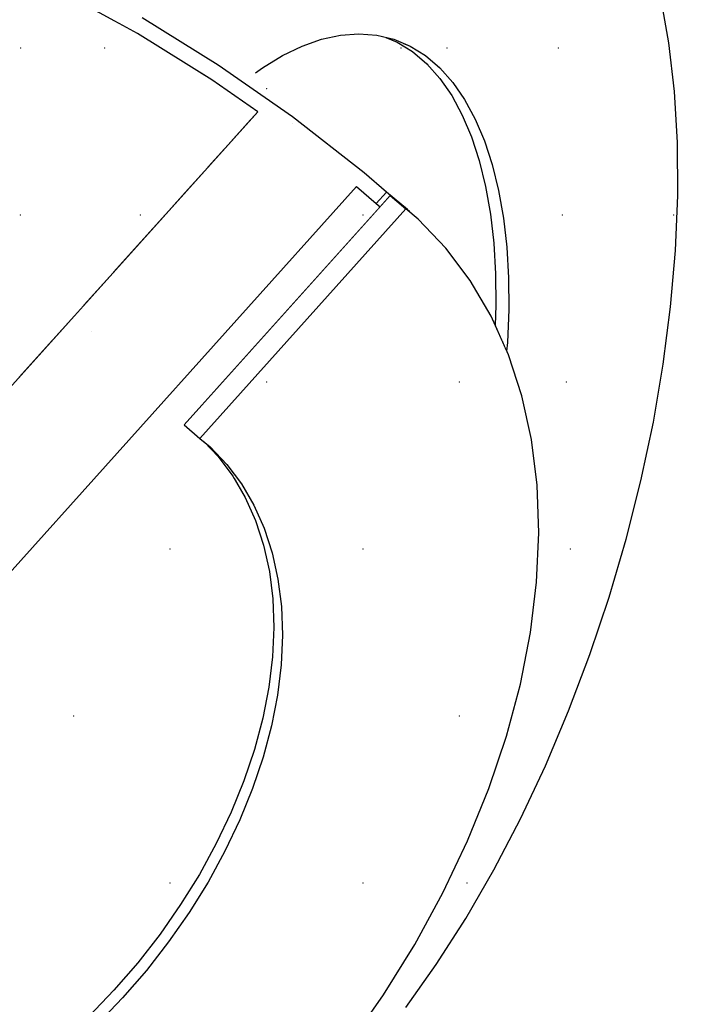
# Model space of a CAD drawing. Header units: millimetres. Extents: x -543656 to -529918, y -2500 to 6290.
# Tile 29 of 58: x -538897 to -538812, y 4812 to 4940. Entities that reach past the tile are written whole.
import ezdxf

# ---------------------------------------------------------------- set-up
doc = ezdxf.new("R2010")
doc.units = ezdxf.units.MM
doc.header["$MEASUREMENT"] = 0
doc.linetypes.add('Wipeout_Contour', pattern=[1000, 0, -1000])
for name, color, linetype in [('2 - KÓTA NS.2D', 7, 'Continuous'), ('3 - SVĚTLA.3D', 7, 'Continuous'), ('4 - OBKLADY VNĚJŠÍ.3D', 7, 'Continuous'), ('Výplně - Povrchové', 7, 'Continuous'), ('Výplně – Řezové', 7, 'Continuous')]:
    doc.layers.add(name, color=color, linetype=linetype)
doc.styles.add('GENEROVANÝ_STYL_1', font='Arial.ttf')
doc.dimstyles.new('GENEROVANÝ_STYL__1', dxfattribs={"dimtxt": 100, "dimasz": 85.5, "dimexe": 0.18, "dimexo": 450, "dimgap": 0, "dimtad": 1, "dimdec": 0, "dimzin": 0, "dimdsep": 46, "dimtxsty": 'GENEROVANÝ_STYL_1', "dimblk": 'ARROWHEAD_6', "dimblk1": 'ARROWHEAD_6', "dimblk2": 'ARROWHEAD_6', "dimcen": 0.09, "dimclrd": 256, "dimclre": 256, "dimclrt": 256, "dimazin": 0, "dimtfac": 1, "dimtdec": 4, "dimtmove": 0, "dimatfit": 3, "dimfxl": 1, "dimtolj": 1, "dimtzin": 0, "dimarcsym": 0})
pattern_1 = [(45, (-1697940.485, 75), (-23.8648539, 23.8648539), [0, -22.5, 0, -33.75]), (110, (-1697865.485, 75), (31.714626, 11.5431798), [0, -16.5, 0, -28.5])]

# ---------------------------------------------------------------- blocks, each defined once
blk = doc.blocks.new('Řez_52', base_point=(-1697940.48, 0))
at = {"color": 254, "linetype": 'Wipeout_Contour', "lineweight": 0, "ltscale": 30711296.9890843}
blk.add_wipeout([(-538933.02, 4754.8), (-538939.22, 4754.01), (-538939.22, 500), (-537724.22, 500), (-537724.22, 4888.41), (-537729.22, 4888.41), (-537729.22, 5031.92), (-538920.83, 5031.92), (-538920.83, 5001.59), (-538839.08, 4976.3), (-538838.92, 4976.23), (-538838.66, 4976.17), (-538836.99, 4975.65), (-538833.48, 4974.17), (-538830.18, 4972.11), (-538827.11, 4969.49), (-538824.28, 4966.31), (-538821.71, 4962.61), (-538819.43, 4958.39), (-538817.43, 4953.7), (-538815.74, 4948.55), (-538814.37, 4942.98), (-538813.32, 4937.02), (-538812.61, 4930.72), (-538812.22, 4924.1), (-538812.18, 4917.21), (-538812.47, 4910.1), (-538813.1, 4902.8), (-538814.06, 4895.36), (-538815.34, 4887.83), (-538816.95, 4880.25), (-538818.86, 4872.67), (-538821.07, 4865.14), (-538823.56, 4857.7), (-538826.32, 4850.4), (-538829.33, 4843.28), (-538832.57, 4836.4), (-538836.03, 4829.78), (-538839.67, 4823.47), (-538843.49, 4817.52), (-538847.44, 4811.95), (-538851.52, 4806.8), (-538855.69, 4802.1), (-538859.94, 4797.89), (-538864.22, 4794.18), (-538868.52, 4791.01), (-538868.86, 4790.8), (-538870.18, 4789.43), (-538875.89, 4784.09), (-538881.82, 4779.1), (-538887.95, 4774.48), (-538894.24, 4770.27), (-538900.64, 4766.49), (-538907.12, 4763.17), (-538913.64, 4760.32), (-538920.16, 4757.97), (-538926.63, 4756.12)], dxfattribs=at).dxf.layer = 'Výplně - Povrchové'
blk = doc.blocks.new('Řez_110', base_point=(-1697940.48, 0))
at = {"color": 254, "linetype": 'Wipeout_Contour', "lineweight": 0, "ltscale": 2155484.674080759}
blk.add_wipeout([(-538850.02, 4937.74), (-538848.54, 4937.12), (-538846.87, 4936.6), (-538848.97, 4937.49)], dxfattribs=at).dxf.layer = 'Výplně - Povrchové'
at = {"color": 254, "linetype": 'Wipeout_Contour', "lineweight": 0, "ltscale": 2155477.296266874}
blk.add_wipeout([(-538848.54, 4937.12), (-538846.56, 4935.89), (-538844.89, 4935.37), (-538846.87, 4936.6)], dxfattribs=at).dxf.layer = 'Výplně - Povrchové'
at = {"color": 254, "linetype": 'Wipeout_Contour', "lineweight": 0, "ltscale": 2155469.59508402}
blk.add_wipeout([(-538846.56, 4935.89), (-538844.72, 4934.31), (-538843.04, 4933.79), (-538844.89, 4935.37)], dxfattribs=at).dxf.layer = 'Výplně - Povrchové'
at = {"color": 254, "linetype": 'Wipeout_Contour', "lineweight": 0, "ltscale": 2155462.448420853}
blk.add_wipeout([(-538844.72, 4934.31), (-538843.02, 4932.41), (-538841.35, 4931.89), (-538843.04, 4933.79)], dxfattribs=at).dxf.layer = 'Výplně - Povrchové'
at = {"color": 254, "linetype": 'Wipeout_Contour', "lineweight": 0, "ltscale": 2155455.90035159}
blk.add_wipeout([(-538841.35, 4931.89), (-538843.02, 4932.41), (-538841.48, 4930.18), (-538839.81, 4929.66)], dxfattribs=at).dxf.layer = 'Výplně - Povrchové'
at = {"color": 254, "linetype": 'Wipeout_Contour', "lineweight": 0, "ltscale": 2155449.991261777}
blk.add_wipeout([(-538841.48, 4930.18), (-538840.11, 4927.65), (-538838.44, 4927.14), (-538839.81, 4929.66)], dxfattribs=at).dxf.layer = 'Výplně - Povrchové'
at = {"color": 254, "linetype": 'Wipeout_Contour', "lineweight": 0, "ltscale": 2155444.757598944}
blk.add_wipeout([(-538840.11, 4927.65), (-538838.91, 4924.84), (-538837.24, 4924.32), (-538838.44, 4927.14)], dxfattribs=at).dxf.layer = 'Výplně - Povrchové'
at = {"color": 254, "linetype": 'Wipeout_Contour', "lineweight": 0, "ltscale": 2155440.231647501}
blk.add_wipeout([(-538838.91, 4924.84), (-538837.9, 4921.75), (-538836.23, 4921.23), (-538837.24, 4924.32)], dxfattribs=at).dxf.layer = 'Výplně - Povrchové'
at = {"color": 254, "linetype": 'Wipeout_Contour', "lineweight": 0, "ltscale": 2155436.441329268}
blk.add_wipeout([(-538837.9, 4921.75), (-538837.08, 4918.41), (-538835.4, 4917.89), (-538836.23, 4921.23)], dxfattribs=at).dxf.layer = 'Výplně - Povrchové'
at = {"color": 254, "linetype": 'Wipeout_Contour', "lineweight": 0, "ltscale": 2155433.41003089}
blk.add_wipeout([(-538837.08, 4918.41), (-538836.45, 4914.83), (-538834.77, 4914.31), (-538835.4, 4917.89)], dxfattribs=at).dxf.layer = 'Výplně - Povrchové'
at = {"color": 254, "linetype": 'Wipeout_Contour', "lineweight": 0, "ltscale": 2155431.15645921}
blk.add_wipeout([(-538836.45, 4914.83), (-538836.02, 4911.05), (-538834.34, 4910.53), (-538834.77, 4914.31)], dxfattribs=at).dxf.layer = 'Výplně - Povrchové'
at = {"color": 254, "linetype": 'Wipeout_Contour', "lineweight": 0, "ltscale": 2155429.694525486}
blk.add_wipeout([(-538836.02, 4911.05), (-538835.79, 4907.08), (-538834.11, 4906.56), (-538834.34, 4910.53)], dxfattribs=at).dxf.layer = 'Výplně - Povrchové'
at = {"color": 254, "linetype": 'Wipeout_Contour', "lineweight": 0, "ltscale": 2155429.033259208}
blk.add_wipeout([(-538835.79, 4907.08), (-538835.76, 4902.95), (-538834.09, 4902.43), (-538834.11, 4906.56)], dxfattribs=at).dxf.layer = 'Výplně - Povrchové'
at = {"color": 254, "linetype": 'Wipeout_Contour', "lineweight": 0, "ltscale": 2694286.302273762}
blk.add_wipeout([(-538835.86, 4900.43), (-538834.94, 4898.37), (-538834.26, 4898.16), (-538834.09, 4902.43), (-538835.76, 4902.95)], dxfattribs=at).dxf.layer = 'Výplně - Povrchové'
at = {"color": 254, "linetype": 'Wipeout_Contour', "lineweight": 0, "ltscale": 1616570.699478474}
blk.add_wipeout([(-538834.94, 4898.37), (-538834.36, 4897.06), (-538834.26, 4898.16)], dxfattribs=at).dxf.layer = 'Výplně - Povrchové'
at = {"color": 254, "linetype": 'Wipeout_Contour', "lineweight": 0, "ltscale": 47419955.98496186}
blk.add_wipeout([(-538885.48, 4949.78), (-538866.92, 4933.12), (-538866, 4933.79), (-538863.43, 4935.37), (-538860.88, 4936.6), (-538858.36, 4937.49), (-538855.9, 4938.03), (-538853.5, 4938.2), (-538851.19, 4938.03), (-538848.97, 4937.49), (-538846.87, 4936.6), (-538844.89, 4935.37), (-538843.04, 4933.79), (-538841.35, 4931.89), (-538839.81, 4929.66), (-538838.44, 4927.14), (-538837.24, 4924.32), (-538836.23, 4921.23), (-538835.4, 4917.89), (-538834.77, 4914.31), (-538834.34, 4910.53), (-538834.11, 4906.56), (-538834.09, 4902.43), (-538834.26, 4898.16), (-538834.36, 4897.06), (-538834.14, 4896.58), (-538832.4, 4891.24), (-538831.15, 4885.58), (-538830.42, 4879.65), (-538830.19, 4873.47), (-538830.48, 4867.1), (-538831.27, 4860.55), (-538832.57, 4853.88), (-538834.37, 4847.13), (-538836.66, 4840.33), (-538839.42, 4833.54), (-538842.63, 4826.79), (-538846.28, 4820.12), (-538850.34, 4813.57), (-538854.79, 4807.19), (-538859.6, 4801.02), (-538864.74, 4795.08), (-538868.86, 4790.8), (-538868.52, 4791.01), (-538864.22, 4794.18), (-538859.94, 4797.89), (-538855.69, 4802.1), (-538851.52, 4806.8), (-538847.44, 4811.95), (-538843.49, 4817.52), (-538839.67, 4823.47), (-538836.03, 4829.78), (-538832.57, 4836.4), (-538829.33, 4843.28), (-538826.32, 4850.4), (-538823.56, 4857.7), (-538821.07, 4865.14), (-538818.86, 4872.67), (-538816.95, 4880.25), (-538815.34, 4887.83), (-538814.06, 4895.36), (-538813.1, 4902.8), (-538812.47, 4910.1), (-538812.18, 4917.21), (-538812.22, 4924.1), (-538812.61, 4930.72), (-538813.32, 4937.02), (-538814.37, 4942.98), (-538815.74, 4948.55), (-538817.43, 4953.7), (-538819.43, 4958.39), (-538821.71, 4962.61), (-538824.28, 4966.31), (-538827.11, 4969.49), (-538830.18, 4972.11), (-538833.48, 4974.17), (-538836.99, 4975.65), (-538840.68, 4976.54), (-538844.53, 4976.84), (-538848.53, 4976.54), (-538852.63, 4975.65), (-538856.83, 4974.17), (-538861.08, 4972.11), (-538865.37, 4969.49), (-538869.68, 4966.31), (-538873.96, 4962.61), (-538878.2, 4958.39), (-538882.38, 4953.7)], dxfattribs=at).dxf.layer = 'Výplně - Povrchové'
at = {"layer": '3 - SVĚTLA.3D', "color": 181, "linetype": 'Continuous', "lineweight": 30, "true_color": 0x9e3eff}
for p, q in [((-538813.32, 4937.02), (-538814.37, 4942.98)), ((-538812.61, 4930.72), (-538813.32, 4937.02)), ((-538812.22, 4924.1), (-538812.61, 4930.72)), ((-538812.18, 4917.21), (-538812.22, 4924.1)), ((-538812.47, 4910.1), (-538812.18, 4917.21)), ((-538813.1, 4902.8), (-538812.47, 4910.1)), ((-538814.06, 4895.36), (-538813.1, 4902.8)), ((-538815.34, 4887.83), (-538814.06, 4895.36)), ((-538816.95, 4880.25), (-538815.34, 4887.83)), ((-538818.86, 4872.67), (-538816.95, 4880.25)), ((-538821.07, 4865.14), (-538818.86, 4872.67)), ((-538823.56, 4857.7), (-538821.07, 4865.14)), ((-538826.32, 4850.4), (-538823.56, 4857.7)), ((-538829.33, 4843.28), (-538826.32, 4850.4))]:
    blk.add_line(p, q, dxfattribs=at)
at = {"layer": '3 - SVĚTLA.3D', "color": 7, "linetype": 'Continuous', "lineweight": 0}
for p in [(-538827.65, 4936.34), (-538827.13, 4914.69), (-538812.7, 4914.69), (-538826.62, 4893.04), (-538826.1, 4871.39)]:
    blk.add_point(p, dxfattribs=at)
at = {"color": 254, "linetype": 'Wipeout_Contour', "lineweight": 0, "ltscale": 16166068.86505575}
blk.add_wipeout([(-538866.92, 4933.12), (-538847.23, 4915.42), (-538847.14, 4915.33), (-538846.95, 4915.17), (-538845.83, 4914.17), (-538842.24, 4910.4), (-538839.07, 4906.19), (-538836.37, 4901.57), (-538835.86, 4900.43), (-538835.76, 4902.95), (-538835.79, 4907.08), (-538836.02, 4911.05), (-538836.45, 4914.83), (-538837.08, 4918.41), (-538837.9, 4921.75), (-538838.91, 4924.84), (-538840.11, 4927.65), (-538841.48, 4930.18), (-538843.02, 4932.41), (-538844.72, 4934.31), (-538846.56, 4935.89), (-538848.54, 4937.12), (-538850.02, 4937.74), (-538851.19, 4938.03), (-538853.5, 4938.2), (-538855.9, 4938.03), (-538858.36, 4937.49), (-538860.88, 4936.6), (-538863.43, 4935.37), (-538866, 4933.79)], dxfattribs=at).dxf.layer = 'Výplně - Povrchové'
at = {"color": 254, "linetype": 'Wipeout_Contour', "lineweight": 0, "ltscale": 2694472.179368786}
blk.add_wipeout([(-538873.57, 4885.27), (-538871.76, 4883.37), (-538870.65, 4882.37), (-538872.81, 4884.64), (-538873.24, 4885)], dxfattribs=at).dxf.layer = 'Výplně - Povrchové'
at = {"color": 254, "linetype": 'Wipeout_Contour', "lineweight": 0, "ltscale": 2155561.637209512}
blk.add_wipeout([(-538868.41, 4841.33), (-538870.07, 4837.26), (-538868.96, 4836.26), (-538867.3, 4840.33)], dxfattribs=at).dxf.layer = 'Výplně - Povrchové'
at = {"layer": '3 - SVĚTLA.3D', "color": 181, "linetype": 'Continuous', "lineweight": 30, "true_color": 0x9e3eff}
for p, q in [((-538846.56, 4935.89), (-538844.72, 4934.31)), ((-538844.89, 4935.37), (-538843.04, 4933.79)), ((-538844.72, 4934.31), (-538843.02, 4932.41)), ((-538843.04, 4933.79), (-538841.35, 4931.89)), ((-538843.02, 4932.41), (-538841.48, 4930.18)), ((-538841.35, 4931.89), (-538839.81, 4929.66)), ((-538841.48, 4930.18), (-538840.11, 4927.65)), ((-538839.81, 4929.66), (-538838.44, 4927.14)), ((-538840.11, 4927.65), (-538838.91, 4924.84)), ((-538838.44, 4927.14), (-538837.24, 4924.32)), ((-538838.91, 4924.84), (-538837.9, 4921.75)), ((-538837.24, 4924.32), (-538836.23, 4921.23)), ((-538837.9, 4921.75), (-538837.08, 4918.41)), ((-538836.23, 4921.23), (-538835.4, 4917.89))]:
    blk.add_line(p, q, dxfattribs=at)
at = {"layer": '3 - SVĚTLA.3D', "color": 7, "linetype": 'Continuous', "lineweight": 0}
blk.add_point((-538842.09, 4936.34), dxfattribs=at)
at = {"color": 254, "linetype": 'Wipeout_Contour', "lineweight": 0, "ltscale": 2694566.53050419}
blk.add_wipeout([(-538953.11, 5010.25), (-538852.83, 4920.17), (-538849.95, 4917.68), (-538847.23, 4915.42), (-538949.1, 5006.92)], dxfattribs=at).dxf.layer = 'Výplně - Povrchové'
at = {"color": 254, "linetype": 'Wipeout_Contour', "lineweight": 0, "ltscale": 2155569.461373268}
blk.add_wipeout([(-538871.76, 4883.37), (-538869.86, 4880.85), (-538868.75, 4879.85), (-538870.65, 4882.37)], dxfattribs=at).dxf.layer = 'Výplně - Povrchové'
at = {"color": 254, "linetype": 'Wipeout_Contour', "lineweight": 0, "ltscale": 2155568.65600794}
blk.add_wipeout([(-538870.07, 4837.26), (-538872, 4833.21), (-538870.88, 4832.21), (-538868.96, 4836.26)], dxfattribs=at).dxf.layer = 'Výplně - Povrchové'
at = {"layer": '3 - SVĚTLA.3D', "color": 181, "linetype": 'Continuous', "lineweight": 30, "true_color": 0x9e3eff}
for p, q in [((-538851.19, 4938.03), (-538848.97, 4937.49)), ((-538850.02, 4937.74), (-538848.54, 4937.12)), ((-538848.97, 4937.49), (-538846.87, 4936.6)), ((-538848.54, 4937.12), (-538846.56, 4935.89)), ((-538846.87, 4936.6), (-538844.89, 4935.37))]:
    blk.add_line(p, q, dxfattribs=at)
at = {"layer": '3 - SVĚTLA.3D', "color": 7, "linetype": 'Continuous', "lineweight": 0}
blk.add_point((-538848.06, 4936.34), dxfattribs=at)
at = {"color": 254, "linetype": 'Wipeout_Contour', "lineweight": 0, "ltscale": 2155717.137086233}
blk.add_wipeout([(-538957.52, 5013.09), (-538862.14, 4927.42), (-538852.83, 4920.17), (-538953.11, 5010.25)], dxfattribs=at).dxf.layer = 'Výplně - Povrchové'
at = {"color": 254, "linetype": 'Wipeout_Contour', "lineweight": 0, "ltscale": 3233230.23343742}
blk.add_wipeout([(-538849.95, 4917.68), (-538851.28, 4916.19), (-538850.77, 4915.76), (-538849.44, 4917.24), (-538847.14, 4915.33), (-538847.23, 4915.42)], dxfattribs=at).dxf.layer = 'Výplně - Povrchové'
at = {"color": 254, "linetype": 'Wipeout_Contour', "lineweight": 0, "ltscale": 2155562.327477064}
blk.add_wipeout([(-538868.75, 4879.85), (-538869.86, 4880.85), (-538868.24, 4878.08), (-538867.13, 4877.08)], dxfattribs=at).dxf.layer = 'Výplně - Povrchové'
at = {"color": 254, "linetype": 'Wipeout_Contour', "lineweight": 0, "ltscale": 2155576.745158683}
blk.add_wipeout([(-538872, 4833.21), (-538874.19, 4829.2), (-538873.07, 4828.2), (-538870.88, 4832.21)], dxfattribs=at).dxf.layer = 'Výplně - Povrchové'
at = {"layer": '3 - SVĚTLA.3D', "color": 181, "linetype": 'Continuous', "lineweight": 30, "true_color": 0x9e3eff}
for p, q in [((-538860.88, 4936.6), (-538858.36, 4937.49)), ((-538858.36, 4937.49), (-538855.9, 4938.03)), ((-538855.9, 4938.03), (-538853.5, 4938.2)), ((-538853.5, 4938.2), (-538851.19, 4938.03))]:
    blk.add_line(p, q, dxfattribs=at)
at = {"color": 254, "linetype": 'Wipeout_Contour', "lineweight": 0, "ltscale": 2155745.410950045}
blk.add_wipeout([(-538957.52, 5013.09), (-538962.29, 5015.45), (-538871.75, 4934.13), (-538862.14, 4927.42)], dxfattribs=at).dxf.layer = 'Výplně - Povrchové'
at = {"color": 254, "linetype": 'Wipeout_Contour', "lineweight": 0, "ltscale": 2155479.577516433}
blk.add_wipeout([(-538849.44, 4917.24), (-538847.42, 4915.49), (-538845.83, 4914.17), (-538846.95, 4915.17)], dxfattribs=at).dxf.layer = 'Výplně - Povrchové'
at = {"color": 254, "linetype": 'Wipeout_Contour', "lineweight": 0, "ltscale": 2155556.30285132}
blk.add_wipeout([(-538868.24, 4878.08), (-538866.9, 4875.08), (-538865.79, 4874.08), (-538867.13, 4877.08)], dxfattribs=at).dxf.layer = 'Výplně - Povrchové'
at = {"color": 254, "linetype": 'Wipeout_Contour', "lineweight": 0, "ltscale": 2155585.854785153}
blk.add_wipeout([(-538874.19, 4829.2), (-538876.62, 4825.28), (-538875.51, 4824.28), (-538873.07, 4828.2)], dxfattribs=at).dxf.layer = 'Výplně - Povrchové'
at = {"layer": '3 - SVĚTLA.3D', "color": 181, "linetype": 'Continuous', "lineweight": 30, "true_color": 0x9e3eff}
blk.add_line((-538863.43, 4935.37), (-538860.88, 4936.6), dxfattribs=at)
at = {"layer": '3 - SVĚTLA.3D', "color": 7, "linetype": 'Continuous', "lineweight": 0}
blk.add_point((-538865.48, 4931.1), dxfattribs=at)
at = {"color": 254, "linetype": 'Wipeout_Contour', "lineweight": 0, "ltscale": 2155774.920367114}
blk.add_wipeout([(-538967.39, 5017.29), (-538881.62, 4940.25), (-538871.75, 4934.13), (-538962.29, 5015.45)], dxfattribs=at).dxf.layer = 'Výplně - Povrchové'
at = {"color": 254, "linetype": 'Wipeout_Contour', "lineweight": 0, "ltscale": 2155551.424654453}
blk.add_wipeout([(-538866.9, 4875.08), (-538865.86, 4871.88), (-538864.74, 4870.88), (-538865.79, 4874.08)], dxfattribs=at).dxf.layer = 'Výplně - Povrchové'
at = {"color": 254, "linetype": 'Wipeout_Contour', "lineweight": 0, "ltscale": 2155595.928717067}
blk.add_wipeout([(-538876.62, 4825.28), (-538879.29, 4821.45), (-538878.18, 4820.45), (-538875.51, 4824.28)], dxfattribs=at).dxf.layer = 'Výplně - Povrchové'
at = {"color": 254, "linetype": 'Wipeout_Contour', "lineweight": 0, "ltscale": 2155572.524285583}
blk.add_wipeout([(-538872.56, 4932.23), (-538875.3, 4933.94), (-538867.61, 4927.02), (-538866.63, 4928.1)], dxfattribs=at).dxf.layer = 'Výplně - Povrchové'
at = {"color": 254, "linetype": 'Wipeout_Contour', "lineweight": 0, "ltscale": 2155547.722976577}
blk.add_wipeout([(-538865.86, 4871.88), (-538865.11, 4868.48), (-538864, 4867.48), (-538864.74, 4870.88)], dxfattribs=at).dxf.layer = 'Výplně - Povrchové'
at = {"color": 254, "linetype": 'Wipeout_Contour', "lineweight": 0, "ltscale": 2155606.90483691}
blk.add_wipeout([(-538879.29, 4821.45), (-538882.18, 4817.74), (-538881.06, 4816.74), (-538878.18, 4820.45)], dxfattribs=at).dxf.layer = 'Výplně - Povrchové'
at = {"layer": '3 - SVĚTLA.3D', "color": 181, "linetype": 'Continuous', "lineweight": 30, "true_color": 0x9e3eff}
for p, q in [((-538866, 4933.79), (-538863.43, 4935.37)), ((-538866.92, 4933.12), (-538866, 4933.79))]:
    blk.add_line(p, q, dxfattribs=at)
at = {"color": 254, "linetype": 'Wipeout_Contour', "lineweight": 0, "ltscale": 2694492.32791457}
blk.add_wipeout([(-538882.23, 4938.23), (-538885.1, 4939.8), (-538869.06, 4925.4), (-538867.61, 4927.02), (-538875.3, 4933.94)], dxfattribs=at).dxf.layer = 'Výplně - Povrchové'
at = {"color": 254, "linetype": 'Wipeout_Contour', "lineweight": 0, "ltscale": 2155545.220653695}
blk.add_wipeout([(-538865.11, 4868.48), (-538864.67, 4864.92), (-538863.56, 4863.92), (-538864, 4867.48)], dxfattribs=at).dxf.layer = 'Výplně - Povrchové'
at = {"color": 254, "linetype": 'Wipeout_Contour', "lineweight": 0, "ltscale": 2155618.715463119}
blk.add_wipeout([(-538882.18, 4817.74), (-538885.26, 4814.18), (-538884.15, 4813.18), (-538881.06, 4816.74)], dxfattribs=at).dxf.layer = 'Výplně - Povrchové'
at = {"color": 254, "linetype": 'Wipeout_Contour', "lineweight": 0, "ltscale": 2694525.111467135}
blk.add_wipeout([(-538895.04, 4945.03), (-538870.9, 4923.35), (-538869.06, 4925.4), (-538885.1, 4939.8), (-538892.08, 4943.62)], dxfattribs=at).dxf.layer = 'Výplně - Povrchové'
at = {"color": 254, "linetype": 'Wipeout_Contour', "lineweight": 0, "ltscale": 2155543.933126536}
blk.add_wipeout([(-538864.67, 4864.92), (-538864.53, 4861.22), (-538863.42, 4860.22), (-538863.56, 4863.92)], dxfattribs=at).dxf.layer = 'Výplně - Povrchové'
at = {"color": 254, "linetype": 'Wipeout_Contour', "lineweight": 0, "ltscale": 2155631.287767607}
blk.add_wipeout([(-538885.26, 4814.18), (-538888.53, 4810.79), (-538887.41, 4809.79), (-538884.15, 4813.18)], dxfattribs=at).dxf.layer = 'Výplně - Povrchové'
at = {"color": 254, "linetype": 'Wipeout_Contour', "lineweight": 0, "ltscale": 2694559.08447706}
blk.add_wipeout([(-538902.05, 4948.37), (-538905.07, 4949.59), (-538873.11, 4920.89), (-538870.9, 4923.35), (-538895.04, 4945.03)], dxfattribs=at).dxf.layer = 'Výplně - Povrchové'
at = {"color": 254, "linetype": 'Wipeout_Contour', "lineweight": 0, "ltscale": 2155543.868345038}
blk.add_wipeout([(-538864.53, 4861.22), (-538864.7, 4857.39), (-538863.59, 4856.39), (-538863.42, 4860.22)], dxfattribs=at).dxf.layer = 'Výplně - Povrchové'
at = {"color": 254, "linetype": 'Wipeout_Contour', "lineweight": 0, "ltscale": 2694593.990051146}
blk.add_wipeout([(-538915.13, 4953.46), (-538875.68, 4918.03), (-538873.11, 4920.89), (-538905.07, 4949.59), (-538912.09, 4952.44)], dxfattribs=at).dxf.layer = 'Výplně - Povrchové'
at = {"color": 254, "linetype": 'Wipeout_Contour', "lineweight": 0, "ltscale": 2155545.026719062}
blk.add_wipeout([(-538864.7, 4857.39), (-538865.18, 4853.46), (-538864.07, 4852.46), (-538863.59, 4856.39)], dxfattribs=at).dxf.layer = 'Výplně - Povrchové'
at = {"color": 254, "linetype": 'Wipeout_Contour', "lineweight": 0, "ltscale": 2694629.599836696}
blk.add_wipeout([(-538922.13, 4955.82), (-538925.17, 4956.63), (-538878.59, 4914.79), (-538875.68, 4918.03), (-538915.13, 4953.46)], dxfattribs=at).dxf.layer = 'Výplně - Povrchové'
at = {"color": 254, "linetype": 'Wipeout_Contour', "lineweight": 0, "ltscale": 2155547.401115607}
blk.add_wipeout([(-538865.18, 4853.46), (-538865.96, 4849.46), (-538864.85, 4848.46), (-538864.07, 4852.46)], dxfattribs=at).dxf.layer = 'Výplně - Povrchové'
at = {"color": 254, "linetype": 'Wipeout_Contour', "lineweight": 0, "ltscale": 3233620.234392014}
blk.add_wipeout([(-538933.68, 4958.78), (-538933.72, 4957.81), (-538881.82, 4911.19), (-538878.59, 4914.79), (-538925.17, 4956.63), (-538932.1, 4958.48)], dxfattribs=at).dxf.layer = 'Výplně - Povrchové'
at = {"color": 254, "linetype": 'Wipeout_Contour', "lineweight": 0, "ltscale": 2155550.976902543}
blk.add_wipeout([(-538865.96, 4849.46), (-538867.04, 4845.41), (-538865.93, 4844.41), (-538864.85, 4848.46)], dxfattribs=at).dxf.layer = 'Výplně - Povrchové'
at = {"color": 254, "linetype": 'Wipeout_Contour', "lineweight": 0, "ltscale": 2155725.6286294}
blk.add_wipeout([(-538933.72, 4957.81), (-538934.5, 4951.4), (-538885.36, 4907.25), (-538881.82, 4911.19)], dxfattribs=at).dxf.layer = 'Výplně - Povrchové'
at = {"color": 254, "linetype": 'Wipeout_Contour', "lineweight": 0, "ltscale": 2155555.732038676}
blk.add_wipeout([(-538867.04, 4845.41), (-538868.41, 4841.33), (-538867.3, 4840.33), (-538865.93, 4844.41)], dxfattribs=at).dxf.layer = 'Výplně - Povrchové'
at = {"color": 254, "linetype": 'Wipeout_Contour', "lineweight": 0, "ltscale": 2155734.848083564}
blk.add_wipeout([(-538934.5, 4951.4), (-538935.78, 4944.86), (-538889.18, 4903), (-538885.36, 4907.25)], dxfattribs=at).dxf.layer = 'Výplně - Povrchové'
at = {"layer": '3 - SVĚTLA.3D', "color": 7, "linetype": 'Continuous', "lineweight": 0}
blk.add_point((-538886.46, 4936.34), dxfattribs=at)
at = {"color": 254, "linetype": 'Wipeout_Contour', "lineweight": 0, "ltscale": 2155745.584299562}
blk.add_wipeout([(-538937.54, 4938.24), (-538893.26, 4898.46), (-538889.18, 4903), (-538935.78, 4944.86)], dxfattribs=at).dxf.layer = 'Výplně - Povrchové'
at = {"color": 254, "linetype": 'Wipeout_Contour', "lineweight": 0, "ltscale": 2155757.771122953}
blk.add_wipeout([(-538937.54, 4938.24), (-538939.78, 4931.58), (-538897.57, 4893.66), (-538893.26, 4898.46)], dxfattribs=at).dxf.layer = 'Výplně - Povrchové'
at = {"layer": '3 - SVĚTLA.3D', "color": 7, "linetype": 'Continuous', "lineweight": 0}
blk.add_point((-538897.35, 4936.34), dxfattribs=at)
at = {"color": 254, "linetype": 'Wipeout_Contour', "lineweight": 0, "ltscale": 46346430.12633699}
blk.add_wipeout([(-538954.24, 4796.57), (-538980.98, 4766.79), (-538980.69, 4766.49), (-538976.68, 4763.17), (-538972.27, 4760.32), (-538967.5, 4757.97), (-538962.4, 4756.12), (-538956.99, 4754.8), (-538951.31, 4754), (-538945.4, 4753.73), (-538939.29, 4754), (-538933.02, 4754.8), (-538926.63, 4756.12), (-538920.16, 4757.97), (-538913.64, 4760.32), (-538907.12, 4763.17), (-538900.64, 4766.49), (-538894.24, 4770.27), (-538887.95, 4774.48), (-538881.82, 4779.1), (-538875.89, 4784.09), (-538870.18, 4789.43), (-538864.74, 4795.08), (-538859.6, 4801.02), (-538854.79, 4807.19), (-538850.34, 4813.57), (-538846.28, 4820.12), (-538842.63, 4826.79), (-538839.42, 4833.54), (-538836.66, 4840.33), (-538834.37, 4847.13), (-538832.57, 4853.88), (-538831.27, 4860.55), (-538830.48, 4867.1), (-538830.19, 4873.47), (-538830.42, 4879.65), (-538831.15, 4885.58), (-538832.4, 4891.24), (-538834.14, 4896.58), (-538836.37, 4901.57), (-538839.07, 4906.19), (-538842.24, 4910.4), (-538845.83, 4914.17), (-538847.42, 4915.49), (-538874.14, 4885.74), (-538872.81, 4884.64), (-538870.65, 4882.37), (-538868.75, 4879.85), (-538867.13, 4877.08), (-538865.79, 4874.08), (-538864.74, 4870.88), (-538864, 4867.48), (-538863.56, 4863.92), (-538863.42, 4860.22), (-538863.59, 4856.39), (-538864.07, 4852.46), (-538864.85, 4848.46), (-538865.93, 4844.41), (-538867.3, 4840.33), (-538868.96, 4836.26), (-538870.88, 4832.21), (-538873.07, 4828.2), (-538875.51, 4824.28), (-538878.18, 4820.45), (-538881.06, 4816.74), (-538884.15, 4813.18), (-538887.41, 4809.79), (-538890.84, 4806.59), (-538894.4, 4803.59), (-538898.08, 4800.82), (-538901.85, 4798.3), (-538905.69, 4796.03), (-538909.58, 4794.04), (-538913.49, 4792.33), (-538917.4, 4790.92), (-538921.28, 4789.81), (-538925.12, 4789.01), (-538928.88, 4788.53), (-538932.55, 4788.37), (-538936.09, 4788.53), (-538939.5, 4789.01), (-538942.74, 4789.81), (-538945.81, 4790.92), (-538948.67, 4792.33), (-538951.31, 4794.04), (-538953.72, 4796.03)], dxfattribs=at).dxf.layer = 'Výplně - Povrchové'
at = {"layer": '3 - SVĚTLA.3D', "color": 181, "linetype": 'Continuous', "lineweight": 30, "true_color": 0x9e3eff}
for p, q in [((-538837.08, 4918.41), (-538836.45, 4914.83)), ((-538847.23, 4915.42), (-538849.95, 4917.68)), ((-538846.95, 4915.17), (-538849.44, 4917.24)), ((-538835.4, 4917.89), (-538834.77, 4914.31)), ((-538845.83, 4914.17), (-538847.42, 4915.49)), ((-538847.14, 4915.33), (-538847.23, 4915.42)), ((-538842.24, 4910.4), (-538845.83, 4914.17)), ((-538836.45, 4914.83), (-538836.02, 4911.05)), ((-538834.77, 4914.31), (-538834.34, 4910.53)), ((-538839.07, 4906.19), (-538842.24, 4910.4)), ((-538836.02, 4911.05), (-538835.79, 4907.08)), ((-538834.34, 4910.53), (-538834.11, 4906.56)), ((-538835.79, 4907.08), (-538835.76, 4902.95)), ((-538834.11, 4906.56), (-538834.09, 4902.43)), ((-538836.37, 4901.57), (-538839.07, 4906.19)), ((-538835.76, 4902.95), (-538835.86, 4900.43)), ((-538834.14, 4896.58), (-538836.37, 4901.57)), ((-538834.09, 4902.43), (-538834.26, 4898.16)), ((-538834.26, 4898.16), (-538834.36, 4897.06)), ((-538832.4, 4891.24), (-538834.14, 4896.58)), ((-538831.15, 4885.58), (-538832.4, 4891.24)), ((-538830.42, 4879.65), (-538831.15, 4885.58)), ((-538830.19, 4873.47), (-538830.42, 4879.65)), ((-538830.48, 4867.1), (-538830.19, 4873.47)), ((-538831.27, 4860.55), (-538830.48, 4867.1)), ((-538832.57, 4853.88), (-538831.27, 4860.55)), ((-538834.37, 4847.13), (-538832.57, 4853.88)), ((-538836.66, 4840.33), (-538834.37, 4847.13)), ((-538832.57, 4836.4), (-538829.33, 4843.28)), ((-538839.42, 4833.54), (-538836.66, 4840.33)), ((-538836.03, 4829.78), (-538832.57, 4836.4)), ((-538842.63, 4826.79), (-538839.42, 4833.54)), ((-538839.67, 4823.47), (-538836.03, 4829.78)), ((-538846.28, 4820.12), (-538842.63, 4826.79)), ((-538843.49, 4817.52), (-538839.67, 4823.47)), ((-538847.44, 4811.95), (-538843.49, 4817.52))]:
    blk.add_line(p, q, dxfattribs=at)
at = {"layer": '3 - SVĚTLA.3D', "color": 9, "linetype": 'Continuous', "lineweight": 30, "true_color": 0xbcbcbc}
blk.add_line((-538849.44, 4917.24), (-538847.42, 4915.49), dxfattribs=at)
at = {"layer": '3 - SVĚTLA.3D', "color": 7, "linetype": 'Continuous', "lineweight": 0}
for p in [(-538840.48, 4893.04), (-538840.48, 4849.74), (-538839.49, 4828.09)]:
    blk.add_point(p, dxfattribs=at)
at = {"color": 254, "linetype": 'Wipeout_Contour', "lineweight": 0, "ltscale": 27485021.67856681}
blk.add_wipeout([(-538853.81, 4918.38), (-538984.46, 4772.92), (-538982.05, 4770.6), (-538981.59, 4770.12), (-538956.16, 4798.42), (-538954.24, 4796.57), (-538954.07, 4796.4), (-538952.43, 4795.04), (-538949.78, 4793.33), (-538946.92, 4791.92), (-538943.86, 4790.81), (-538940.61, 4790.01), (-538937.21, 4789.53), (-538933.66, 4789.37), (-538929.99, 4789.53), (-538926.23, 4790.01), (-538922.4, 4790.81), (-538918.51, 4791.92), (-538914.6, 4793.33), (-538910.69, 4795.04), (-538906.8, 4797.03), (-538902.96, 4799.3), (-538899.19, 4801.82), (-538895.51, 4804.59), (-538891.95, 4807.59), (-538888.53, 4810.79), (-538885.26, 4814.18), (-538882.18, 4817.74), (-538879.29, 4821.45), (-538876.62, 4825.28), (-538874.19, 4829.2), (-538872, 4833.21), (-538870.07, 4837.26), (-538868.41, 4841.33), (-538867.04, 4845.41), (-538865.96, 4849.46), (-538865.18, 4853.46), (-538864.7, 4857.39), (-538864.53, 4861.22), (-538864.67, 4864.92), (-538865.11, 4868.48), (-538865.86, 4871.88), (-538866.9, 4875.08), (-538868.24, 4878.08), (-538869.86, 4880.85), (-538871.76, 4883.37), (-538873.57, 4885.27), (-538874.14, 4885.74), (-538876.16, 4887.49), (-538850.77, 4915.76), (-538851.28, 4916.19)], dxfattribs=at).dxf.layer = 'Výplně - Povrchové'
at = {"layer": 'Výplně – Řezové', "linetype": 'Continuous', "lineweight": 0, "true_color": 0xbcbcbc}
h = blk.add_hatch(dxfattribs=at)
h.set_pattern_fill('OMÍTKA_MALTOVÉ_LOŽE', color=9, style=0, pattern_type=2)
h.set_pattern_definition(pattern_1)
h.paths.add_polyline_path([(-539042.23, 4896.64), (-539042.63, 4887.73), (-539042.23, 4878.52), (-539041.02, 4869.07), (-539039.03, 4859.43), (-539036.24, 4849.67), (-539032.7, 4839.85), (-539028.4, 4830.02), (-539023.4, 4820.25), (-539017.7, 4810.6), (-539011.36, 4801.13), (-539004.4, 4791.89), (-538996.87, 4782.94), (-538988.82, 4774.34), (-538983.39, 4769.11), (-538982.05, 4770.6), (-538987.29, 4775.64), (-538995.18, 4784.07), (-539002.55, 4792.84), (-539009.37, 4801.89), (-539015.59, 4811.18), (-539021.17, 4820.63), (-539026.08, 4830.21), (-539030.28, 4839.84), (-539033.76, 4849.47), (-539036.49, 4859.03), (-539038.45, 4868.47), (-539039.63, 4877.73), (-539040.02, 4886.76), (-539039.63, 4895.49), (-539038.45, 4903.88), (-539036.49, 4911.86), (-539033.76, 4919.4), (-539030.28, 4926.45), (-539026.08, 4932.96), (-539021.17, 4938.89), (-539015.59, 4944.2), (-539009.37, 4948.87), (-539002.55, 4952.87), (-538995.18, 4956.16), (-538987.29, 4958.74), (-538978.93, 4960.57), (-538970.17, 4961.66), (-538961.05, 4962), (-538951.62, 4961.57), (-538941.96, 4960.4), (-538932.1, 4958.48), (-538922.13, 4955.82), (-538912.09, 4952.44), (-538902.05, 4948.37), (-538892.08, 4943.62), (-538882.23, 4938.23), (-538872.56, 4932.23), (-538863.13, 4925.66), (-538854.01, 4918.55), (-538851.28, 4916.19), (-538849.95, 4917.68), (-538852.83, 4920.17), (-538862.14, 4927.42), (-538871.75, 4934.13), (-538881.62, 4940.25), (-538891.67, 4945.75), (-538901.85, 4950.59), (-538912.09, 4954.75), (-538922.33, 4958.2), (-538932.51, 4960.91), (-538942.57, 4962.87), (-538952.43, 4964.07), (-538962.05, 4964.5), (-538971.36, 4964.16), (-538980.3, 4963.05), (-538988.82, 4961.17), (-538996.87, 4958.55), (-539004.4, 4955.19), (-539011.36, 4951.11), (-539017.7, 4946.35), (-539023.4, 4940.92), (-539028.4, 4934.87), (-539032.7, 4928.23), (-539036.24, 4921.04), (-539039.03, 4913.34), (-539041.02, 4905.19)])
h = blk.add_hatch(dxfattribs=at)
h.set_pattern_fill('OMÍTKA_MALTOVÉ_LOŽE', color=9, style=0, pattern_type=2)
h.set_pattern_definition(pattern_1)
h.paths.add_polyline_path([(-538866.63, 4928.1), (-538995.58, 4784.54), (-538995.18, 4784.07), (-538987.29, 4775.64), (-538984.46, 4772.92), (-538853.81, 4918.38), (-538854.01, 4918.55), (-538863.13, 4925.66)])
h = blk.add_hatch(dxfattribs=at)
h.set_pattern_fill('OMÍTKA_MALTOVÉ_LOŽE', color=9, style=0, pattern_type=2)
h.set_pattern_definition(pattern_1)
h.paths.add_polyline_path([(-538849.44, 4917.24), (-538876.16, 4887.49), (-538874.14, 4885.74), (-538847.42, 4915.49)])
at = {"layer": '3 - SVĚTLA.3D', "color": 9, "linetype": 'Continuous', "lineweight": 30, "true_color": 0xbcbcbc}
for p, q in [((-538866.63, 4928.1), (-538995.58, 4784.54)), ((-538853.81, 4918.38), (-538984.46, 4772.92)), ((-538853.81, 4918.38), (-538851.28, 4916.19)), ((-538849.44, 4917.24), (-538876.16, 4887.49)), ((-538849.95, 4917.68), (-538851.28, 4916.19)), ((-538847.42, 4915.49), (-538874.14, 4885.74)), ((-538876.16, 4887.49), (-538874.14, 4885.74))]:
    blk.add_line(p, q, dxfattribs=at)
at = {"layer": '3 - SVĚTLA.3D', "color": 181, "linetype": 'Continuous', "lineweight": 30, "true_color": 0x9e3eff}
for p, q in [((-538851.28, 4916.19), (-538850.77, 4915.76)), ((-538874.14, 4885.74), (-538872.81, 4884.64)), ((-538873.57, 4885.27), (-538871.76, 4883.37)), ((-538872.81, 4884.64), (-538870.65, 4882.37)), ((-538871.76, 4883.37), (-538869.86, 4880.85)), ((-538870.65, 4882.37), (-538868.75, 4879.85)), ((-538869.86, 4880.85), (-538868.24, 4878.08)), ((-538868.75, 4879.85), (-538867.13, 4877.08)), ((-538868.24, 4878.08), (-538866.9, 4875.08)), ((-538867.13, 4877.08), (-538865.79, 4874.08)), ((-538866.9, 4875.08), (-538865.86, 4871.88)), ((-538865.79, 4874.08), (-538864.74, 4870.88)), ((-538865.86, 4871.88), (-538865.11, 4868.48)), ((-538864.74, 4870.88), (-538864, 4867.48)), ((-538865.11, 4868.48), (-538864.67, 4864.92)), ((-538864, 4867.48), (-538863.56, 4863.92)), ((-538864.67, 4864.92), (-538864.53, 4861.22)), ((-538863.56, 4863.92), (-538863.42, 4860.22)), ((-538864.53, 4861.22), (-538864.7, 4857.39)), ((-538863.42, 4860.22), (-538863.59, 4856.39)), ((-538864.7, 4857.39), (-538865.18, 4853.46)), ((-538863.59, 4856.39), (-538864.07, 4852.46)), ((-538865.18, 4853.46), (-538865.96, 4849.46)), ((-538864.07, 4852.46), (-538864.85, 4848.46)), ((-538865.96, 4849.46), (-538867.04, 4845.41)), ((-538864.85, 4848.46), (-538865.93, 4844.41)), ((-538867.04, 4845.41), (-538868.41, 4841.33)), ((-538865.93, 4844.41), (-538867.3, 4840.33)), ((-538868.41, 4841.33), (-538870.07, 4837.26)), ((-538867.3, 4840.33), (-538868.96, 4836.26)), ((-538870.07, 4837.26), (-538872, 4833.21)), ((-538868.96, 4836.26), (-538870.88, 4832.21)), ((-538872, 4833.21), (-538874.19, 4829.2)), ((-538870.88, 4832.21), (-538873.07, 4828.2)), ((-538874.19, 4829.2), (-538876.62, 4825.28)), ((-538873.07, 4828.2), (-538875.51, 4824.28)), ((-538876.62, 4825.28), (-538879.29, 4821.45)), ((-538875.51, 4824.28), (-538878.18, 4820.45)), ((-538879.29, 4821.45), (-538882.18, 4817.74)), ((-538878.18, 4820.45), (-538881.06, 4816.74)), ((-538850.34, 4813.57), (-538846.28, 4820.12)), ((-538882.18, 4817.74), (-538885.26, 4814.18)), ((-538881.06, 4816.74), (-538884.15, 4813.18)), ((-538885.26, 4814.18), (-538888.53, 4810.79)), ((-538854.79, 4807.19), (-538850.34, 4813.57)), ((-538884.15, 4813.18), (-538887.41, 4809.79))]:
    blk.add_line(p, q, dxfattribs=at)
at = {"layer": '3 - SVĚTLA.3D', "color": 9, "linetype": 'Continuous', "lineweight": 30, "true_color": 0xbcbcbc, "flags": 128}
for points in [[(-538849.95, 4917.68), (-538852.83, 4920.17), (-538862.14, 4927.42), (-538871.75, 4934.13), (-538881.62, 4940.25)], [(-538866.63, 4928.1), (-538872.56, 4932.23), (-538882.23, 4938.23), (-538892.08, 4943.62)]]:
    blk.add_lwpolyline(points, dxfattribs=at)
at = {"layer": '3 - SVĚTLA.3D', "color": 7, "linetype": 'Continuous', "lineweight": 0}
for p in [(-538897.4, 4914.69), (-538881.86, 4914.69), (-538852.98, 4914.69), (-538865.48, 4893.04), (-538877.98, 4871.39), (-538852.98, 4871.39), (-538890.48, 4849.74), (-538877.98, 4828.09), (-538852.98, 4828.09)]:
    blk.add_point(p, dxfattribs=at)
blk = doc.blocks.new('*D191', base_point=(-1697940.48, 0))
at = {"layer": '2 - KÓTA NS.2D', "color": 96, "linetype": 'Continuous', "lineweight": 0, "true_color": 0x007d00}
for p, q in [((-538381.64, 5220.22), (-538381.64, 5287.72)), ((-537931.64, 5220.22), (-538466.02, 5220.22)), ((-538381.64, 500), (-538381.64, 5220.22)), ((-538297.27, 500), (-538831.64, 500)), ((-538381.64, 432.5), (-538381.64, 500))]:
    blk.add_line(p, q, dxfattribs=at)
at = {"layer": '2 - KÓTA NS.2D', "color": 96, "linetype": 'Continuous', "lineweight": 15, "true_color": 0x007d00}
for p, q in [((-538336.64, 5175.22), (-538426.64, 5265.22)), ((-538426.64, 545), (-538336.64, 455))]:
    blk.add_line(p, q, dxfattribs=at)
at = {"layer": '2 - KÓTA NS.2D', "color": 96, "lineweight": 0, "true_color": 0x007d00, "insert": (-538401.64, 2688.52), "char_height": 100, "attachment_point": 7, "rotation": 90, "style": 'GENEROVANÝ_STYL_1'}
blk.add_mtext('\\A1;{\\pql;\\fArial|b0|i0|c0|p0;\\W1.000000;4\xa0720}', dxfattribs=at)
blk = doc.blocks.new('ARROWHEAD_6')
at = {"color": 0, "linetype": 'Continuous', "lineweight": 0}
for p, q in [((-0.5, -0.5), (0.5, 0.5)), ((0, 0), (-1, 0))]:
    blk.add_line(p, q, dxfattribs=at)
blk = doc.blocks.new('*D199', base_point=(-1697940.48, 0))
at = {"layer": '2 - KÓTA NS.2D', "color": 96, "linetype": 'Continuous', "lineweight": 0, "true_color": 0x007d00}
for p, q in [((-536754.45, 4986.19), (-536754.45, 5053.69)), ((-536670.08, 4986.19), (-537204.45, 4986.19)), ((-536754.45, 500), (-536754.45, 4986.19)), ((-536670.08, 500), (-537204.45, 500))]:
    blk.add_line(p, q, dxfattribs=at)
at = {"layer": '2 - KÓTA NS.2D', "color": 96, "linetype": 'Continuous', "lineweight": 15, "true_color": 0x007d00}
for p, q in [((-536709.45, 4941.19), (-536799.45, 5031.19)), ((-536799.45, 545), (-536709.45, 455))]:
    blk.add_line(p, q, dxfattribs=at)
at = {"layer": '2 - KÓTA NS.2D', "color": 96, "lineweight": 0, "true_color": 0x007d00, "char_height": 100, "attachment_point": 7, "rotation": 90, "style": 'GENEROVANÝ_STYL_1'}
for s, insert in [('\\A1;{\\pql;\\fArial|b0|i0|c0|p0;\\W1.000000;4\xa0486}', (-536774.45, 2685.91)), ('\\A1;{\\pql;\\fArial|b0|i0|c0|p0;\\W1.000000;200}', (-536774.45, 545))]:
    blk.add_mtext(s, dxfattribs=dict(at, insert=insert))

msp = doc.modelspace()

# ---------------------------------------------------------------- block references
at = {"layer": '4 - OBKLADY VNĚJŠÍ.3D', "lineweight": 0}
msp.add_blockref('Řez_52', (-1697940.48, 0), dxfattribs=at)

# ---------------------------------------------------------------- next in the draw order: block references
at = {"layer": '3 - SVĚTLA.3D', "lineweight": 0}
msp.add_blockref('Řez_110', (-1697940.48, 0), dxfattribs=at)

# ---------------------------------------------------------------- next in the draw order: dimensions: what is measured, and where the dimension line sits
at = {"layer": '2 - KÓTA NS.2D', "color": 96, "linetype": 'Continuous', "lineweight": 0, "true_color": 0x007d00}
for base, p2, picture, middle in [((-538381.64, 5220.22), (-538370.38, 5220.22), '*D191', (-538451.64, 2865.13)), ((-536754.45, 4986.19), (-536754.45, 4986.19), '*D199', (-536824.45, 2862.52))]:
    dim = msp.add_linear_dim(base=base, p1=(-539944.22, 500), p2=p2, angle=90, dimstyle='GENEROVANÝ_STYL__1', dxfattribs=at)
    dim.commit()
    dim.dimension.update_dxf_attribs({"geometry": picture, "text_midpoint": middle, "dimtype": 160, "text_rotation": 90})

doc.saveas('drawing.dxf')
